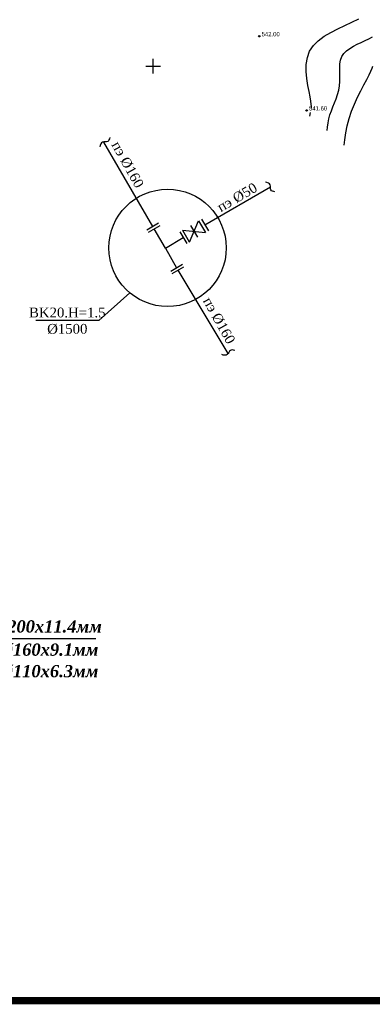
# Model space of a CAD drawing. Extents: x 0 to 361260, y 0 to 4201817.
# Tile 106 of 256: x 360173 to 360245, y 4200208 to 4200409. Entities that reach past the tile are written whole.
import ezdxf

# ---------------------------------------------------------------- set-up
doc = ezdxf.new("R2010")
doc.units = 0
doc.header["$LTSCALE"] = 0.5
doc.header["$MEASUREMENT"] = 0
doc.header["$PDMODE"] = 32
doc.header["$PDSIZE"] = 0.3
doc.linetypes.add('CONTI', pattern=[0])
for name, color, linetype in [('(0)', 7, 'Continuous'), ('(004) Точки рельефа', 7, 'Continuous'), ('GORIZDEFAULT', 32, 'CONTI'), ('PI_TTDEFAULT', 5, 'CONTI'), ('SETKR', 2, 'CONTI'), ('Водопровод 2', 7, 'Continuous'), ('ДЕТАЛИР', 1, 'Continuous'), ('Трасса', 10, 'Continuous'), ('ХХХ оформление', 7, 'ИК_Водопровод -------в--------')]:
    doc.layers.add(name, color=color, linetype=linetype)
doc.styles.add('D-431', font='txt')
doc.styles.add('LYUDA', font='romans.shx', dxfattribs={"oblique": 15, "height": 3})
doc.linetypes.add('ИК_Водопровод -------в--------', pattern='A,9,-0.6,["В",Standard,S=1.2,R=0,X=0,Y=-0.6],-1.2', length=10.8)

# ---------------------------------------------------------------- blocks, each defined once
blk = doc.blocks.new('BL_333')
at = {"color": 0}
for p, q in [((-1.5, 0), (1.5, 0)), ((0, -1.5), (0, 1.5))]:
    blk.add_line(p, q, dxfattribs=at)

msp = doc.modelspace()

# ---------------------------------------------------------------- linework, layer by layer
at = {"layer": '(0)', "ltscale": 2}
for points in [[(360207.422, 4200364.01), (360209.28, 4200368.35)], [(360205.989, 4200366.438), (360210.7, 4200365.946)]]:
    msp.add_lwpolyline(points, dxfattribs=at)
at = {"ltscale": 0.5}
msp.add_line((360151.709, 4200282.949), (360188.296, 4200282.949), dxfattribs=at)
at = {"layer": 'GORIZDEFAULT', "color": 32}
for points in [[(360232.37, 4200391.35, 541.5), (360232.36, 4200391.71, 541.5), (360232.32, 4200392.19, 541.5), (360232.23, 4200392.84, 541.5), (360232.08, 4200393.69, 541.5), (360231.86, 4200394.77, 541.5), (360231.61, 4200396.03, 541.5), (360231.41, 4200397.42, 541.5), (360231.28, 4200398.86, 541.5), (360231.3, 4200400.32, 541.5), (360231.52, 4200401.73, 541.5), (360231.98, 4200403.03, 541.5), (360232.74, 4200404.17, 541.5), (360233.74, 4200405.18, 541.5), (360234.94, 4200406.07, 541.5), (360236.28, 4200406.87, 541.5), (360237.71, 4200407.6, 541.5), (360239.18, 4200408.29, 541.5), (360240.63, 4200408.95, 541.5), (360242.02, 4200409.62, 541.5)], [(360235.536, 4200386.784, 541), (360235.63, 4200387.48, 541), (360235.76, 4200388.36, 541), (360235.93, 4200389.2, 541), (360236.14, 4200390.01, 541), (360236.42, 4200390.82, 541), (360236.74, 4200391.64, 541), (360237.07, 4200392.47, 541), (360237.4, 4200393.32, 541), (360237.7, 4200394.17, 541), (360237.94, 4200395.05, 541), (360238.1, 4200395.94, 541), (360238.17, 4200396.86, 541), (360238.17, 4200397.78, 541), (360238.15, 4200398.69, 541), (360238.13, 4200399.58, 541), (360238.17, 4200400.43, 541), (360238.3, 4200401.22, 541), (360238.55, 4200401.93, 541), (360238.96, 4200402.56, 541), (360239.51, 4200403.12, 541), (360240.17, 4200403.61, 541), (360240.91, 4200404.05, 541), (360241.69, 4200404.45, 541), (360242.5, 4200404.83, 541), (360243.3, 4200405.19, 541), (360244.06, 4200405.56, 541), (360244.8, 4200405.95, 541)], [(360239.045, 4200383.795, 540.5), (360239.16, 4200384.93, 540.5), (360239.36, 4200386.35, 540.5), (360239.65, 4200387.8, 540.5), (360240.04, 4200389.28, 540.5), (360240.54, 4200390.76, 540.5), (360241.13, 4200392.22, 540.5), (360241.78, 4200393.62, 540.5), (360242.43, 4200394.95, 540.5), (360243.07, 4200396.18, 540.5), (360243.64, 4200397.27, 540.5), (360244.12, 4200398.2, 540.5), (360244.48, 4200398.95, 540.5), (360244.73, 4200399.53, 540.5), (360244.89, 4200399.97, 540.5)], [(360232.041, 4200389.761, 541.5), (360232.19, 4200390.47, 541.5)]]:
    msp.add_polyline3d(points, dxfattribs=at)
at = {"layer": 'PI_TTDEFAULT', "color": 5}
for p in [(360221.68, 4200406.09, 542), (360231.37, 4200390.91, 541.6)]:
    msp.add_point(p, dxfattribs=at)
at = {"layer": 'ДЕТАЛИР', "color": 0, "linetype": 'Continuous'}
for p, q in [((360209.28, 4200368.35), (360210.7, 4200365.946)), ((360209.905, 4200368.712), (360211.324, 4200366.308)), ((360201.123, 4200367.842), (360198.715, 4200366.43)), ((360201.381, 4200367.348), (360198.973, 4200365.935)), ((360205.448, 4200366.12), (360206.867, 4200363.716)), ((360205.981, 4200366.432), (360207.4, 4200364.028)), ((360207.672, 4200367.415), (360209.091, 4200365.011)), ((360202.515, 4200362.783), (360206.167, 4200364.919)), ((360202.515, 4200362.782), (360204.781, 4200358.765)), ((360203.608, 4200358.083), (360206.021, 4200359.486)), ((360203.865, 4200357.547), (360206.306, 4200358.967))]:
    msp.add_line(p, q, dxfattribs=at)
at = {"layer": 'ДЕТАЛИР', "color": 0}
for points in [[(360199.97, 4200367.165), (360189.932, 4200384.451)], [(360210.599, 4200367.537), (360223.999, 4200375.28)], [(360202.515, 4200362.783), (360200.249, 4200366.684)], [(360205.085, 4200358.257), (360215.297, 4200341.229)]]:
    msp.add_lwpolyline(points, dxfattribs=at)
at = {"layer": 'ДЕТАЛИР', "color": 0, "linetype": 'Continuous'}
for points in [[(360191.142, 4200385.365), (360191.05, 4200385.031), (360190.848, 4200384.295), (360189.451, 4200384.721), (360189.216, 4200383.889), (360189.096, 4200383.464)], [(360224.884, 4200374.25), (360224.548, 4200374.336), (360223.809, 4200374.525), (360224.211, 4200375.93), (360223.376, 4200376.15), (360222.948, 4200376.263)], [(360216.684, 4200341.84), (360216.348, 4200341.923), (360215.607, 4200342.105), (360215.298, 4200340.677), (360214.457, 4200340.878), (360214.027, 4200340.981)]]:
    msp.add_open_spline(points, degree=3, knots=[0, 0, 0, 0, 1.1214788, 2.4689674, 3.8780663, 3.8780663, 3.8780663, 3.8780663], dxfattribs=at)
at = {"layer": 'Трасса', "color": 6, "linetype": 'ByBlock'}
for p, q in [((360195.243, 4200353.612), (360188.884, 4200347.941)), ((360188.884, 4200347.941), (360176.033, 4200347.941))]:
    msp.add_line(p, q, dxfattribs=at)
at = {"layer": 'Трасса', "color": 0, "linetype": 'ByBlock'}
msp.add_circle((360202.949, 4200362.811), 12, dxfattribs=at)
at = {"layer": 'ХХХ оформление', "color": 0, "linetype": 'ByBlock', "ltscale": 1000, "const_width": 1.5, "elevation": 533.015}
msp.add_lwpolyline([(359905.241, 4200208.891), (361175.241, 4200208.891), (361175.241, 4201313.891), (359905.241, 4201313.891)], close=True, dxfattribs=at)

# ---------------------------------------------------------------- block references
at = {"layer": 'SETKR', "color": 92}
msp.add_blockref('BL_333', (360200, 4200400), dxfattribs=at)

# ---------------------------------------------------------------- texts
at = {"layer": '(004) Точки рельефа', "style": 'D-431'}
for s, p in [('542.00', (360222.17, 4200406.08)), ('541.60', (360231.86, 4200390.91))]:
    msp.add_text(s, height=0.875, dxfattribs=at).set_placement(p)
at = {"color": 0, "ltscale": 0.5, "char_height": 2.5, "width": 45.13292, "attachment_point": 5}
for s, insert in [('{\\fTimes New Roman|b1|i1|c204|p18;Труба ПЭ Ø200х11.4мм }', (360170.026, 4200285.003)), ('{\\fTimes New Roman|b1|i1|c204|p18;Труба ПЭ Ø160х9.1мм }', (360170.261, 4200280.256)), ('{\\fTimes New Roman|b1|i1|c204|p18;Труба ПЭ Ø110х6.3мм }', (360170.261, 4200275.861))]:
    msp.add_mtext(s, dxfattribs=dict(at, insert=insert))
at = {"layer": 'Водопровод 2', "color": 0, "ltscale": 0.25, "char_height": 2, "width": 9.99693, "attachment_point": 5, "style": 'LYUDA'}
for s, insert, rotation in [('{\\fTimes New Roman|b0|i0|c204|p18;\\Q0;пэ %%C\\fTimes New Roman|b0|i0|c0|p18;1\\fTimes New Roman|b0|i0|c204|p18;6\\fTimes New Roman|b0|i0|c0|p18;0}', (360194.796, 4200379.843, -39504.545), 299.13704), ('{\\fTimes New Roman|b0|i0|c204|p18;\\Q0;пэ %%C5\\fTimes New Roman|b0|i0|c0|p18;0}', (360217.179, 4200373.137, -39504.545), 30.14329), ('{\\fTimes New Roman|b0|i0|c204|p18;\\Q0;пэ %%C\\fTimes New Roman|b0|i0|c0|p18;1\\fTimes New Roman|b0|i0|c204|p18;6\\fTimes New Roman|b0|i0|c0|p18;0}', (360213.477, 4200347.946, -39504.545), 299.13704)]:
    msp.add_mtext(s, dxfattribs=dict(at, insert=insert, rotation=rotation))
at = {"layer": 'Водопровод 2', "color": 6, "ltscale": 0.25, "insert": (360182.468, 4200347.892, -39504.545), "char_height": 2, "width": 15.13319, "attachment_point": 5, "style": 'LYUDA'}
msp.add_mtext('{\\fTimes New Roman|b0|i0|c204|p18;\\Q0;BK\\fTimes New Roman|b0|i0|c0|p18;2\\fTimes New Roman|b0|i0|c204|p18;0.H=1.5\\P%%C1500 }', dxfattribs=at)

doc.saveas('drawing.dxf')
